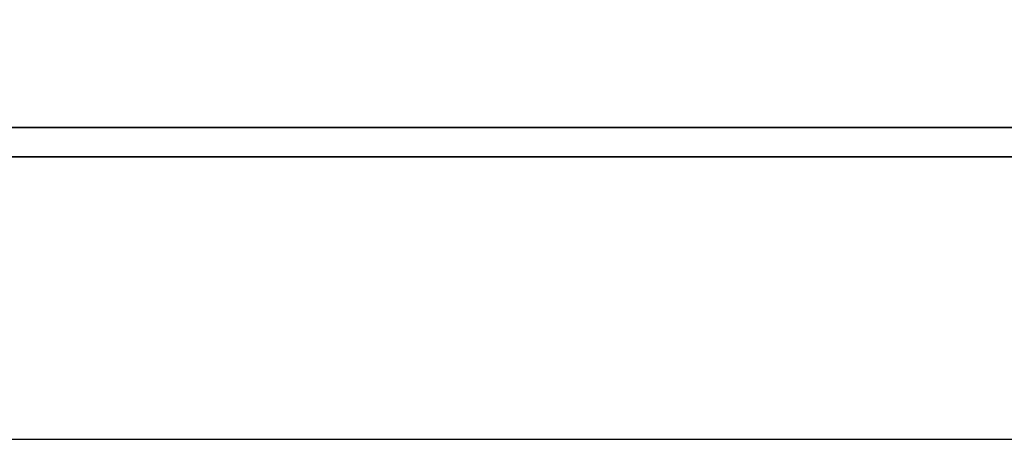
# Model space of a CAD drawing. Header units: millimetres. Extents: x -6 to 266, y -19 to 66.
# Tile 26 of 39: x 193.527 to 194.378, y 0.802 to 1.165. Entities that reach past the tile are written whole.
import ezdxf

# ---------------------------------------------------------------- set-up
doc = ezdxf.new("R2010")
doc.units = ezdxf.units.MM
doc.header["$LTSCALE"] = 0.15
for name, color, linetype in [('DIM', 4, 'CONTINUOUS'), ('layer 1', 7, 'CONTINUOUS'), ('OUT', 3, 'CONTINUOUS')]:
    doc.layers.add(name, color=color, linetype=linetype)

# ---------------------------------------------------------------- blocks, each defined once
blk = doc.blocks.new('TBI MOTION logo(完整正式版)')
at = {"layer": 'layer 1', "color": 22, "lineweight": 35}
blk.add_open_spline([(75.90875, -9.47875), (75.90875, -9.47875), (75.90875, -12.28625), (75.90875, -12.28625), (75.90875, -12.28625), (75.90875, -12.28625), (75.90875, -12.47875), (75.90875, -12.47875), (75.90875, -12.47875), (75.90875, -12.47875), (75.71625, -12.47875), (75.71625, -12.47875), (75.71625, -12.47875), (75.71625, -12.47875), (-88.32875, -12.47875), (-88.32875, -12.47875), (-88.32875, -12.47875), (-88.32875, -12.47875), (-88.32875, -13.29375), (-88.32875, -13.29375), (-88.32875, -13.29375), (-88.32875, -13.29375), (82.89125, -13.29375), (82.89125, -13.29375), (82.89125, -13.29375), (82.89125, -13.29375), (75.90875, -9.47875), (75.90875, -9.47875)], degree=3, knots=[0, 0, 0, 0, 0.14285714, 0.14285714, 0.14285714, 0.14285715, 0.28571429, 0.28571429, 0.28571429, 0.2857143, 0.42857143, 0.42857143, 0.42857143, 0.42857144, 0.57142857, 0.57142857, 0.57142857, 0.57142858, 0.71428571, 0.71428571, 0.71428571, 0.71428572, 0.85714286, 0.85714286, 0.85714286, 0.85714287, 1, 1, 1, 1], dxfattribs=at)

msp = doc.modelspace()

# ---------------------------------------------------------------- linework, layer by layer
at = {"layer": 'OUT', "color": 0}
msp.add_line((187.66793, 0.80154), (198.21383, 0.80154), dxfattribs=at)

# ---------------------------------------------------------------- block references
at = {"layer": 'DIM', "color": 0, "xscale": 0.0311283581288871, "yscale": 0.0311283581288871, "zscale": 0.0311283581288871}
msp.add_blockref('TBI MOTION logo(完整正式版)', (193.32258, 1.45963), dxfattribs=at)

doc.saveas('drawing.dxf')
